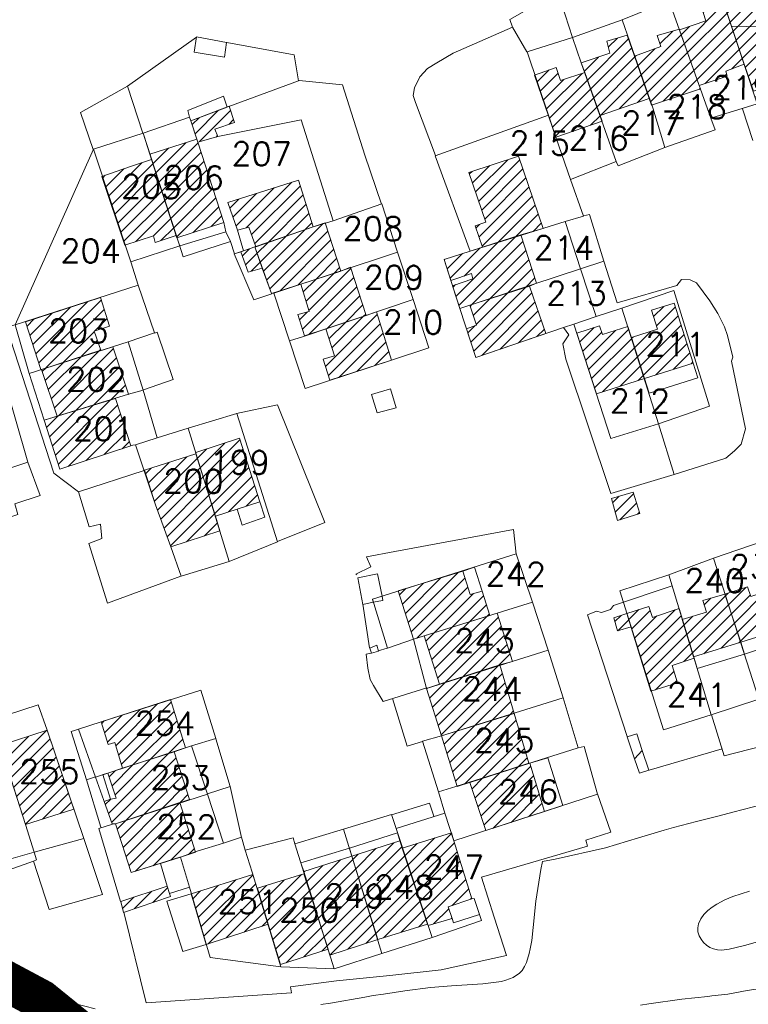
# Model space of a CAD drawing. Header units: metres. Extents: x 578835 to 593571, y 248557 to 255108.
# Tile 224 of 251: x 589960 to 590069, y 254524 to 254670. Entities that reach past the tile are written whole.
import ezdxf

# ---------------------------------------------------------------- set-up
doc = ezdxf.new("R2010")
doc.units = ezdxf.units.M
doc.linetypes.add('CACHEX2', pattern=[0.75, 0.5, -0.25])
doc.linetypes.add('SOLID_LINE', pattern=[0])
for name, color, linetype, lineweight in [('Cad-BATIMENT_BATI_LEGER13', 7, 'SOLID_LINE', 0), ('Cad-BATIMENT_BATI_PRIVE12', 7, 'SOLID_LINE', 0), ('Cad-BATIMENT_BATI_PRIVE12_HACH', 7, 'SOLID_LINE', 0), ('Cad-PARCELLAIRE_PARCELLE1', 250, 'SOLID_LINE', 0), ('Cad-PARCELLAIRE_PARCELLE1_', 250, 'SOLID_LINE', 0), ('Cad-RESEAU_ROUT_LIMITE_DE_VOIE_P23', 8, 'SOLID_LINE', 0), ('Cad-TOPONYMIE_NUMERO_DE_PARCELL182', 250, 'SOLID_LINE', 0), ('PLU', 7, 'CACHEX2', 5)]:
    doc.layers.add(name, color=color, linetype=linetype, lineweight=lineweight)
doc.styles.add('TEXTSTYLE_45_11', font='txt.shx', dxfattribs={"oblique": 50})

msp = doc.modelspace()

# ---------------------------------------------------------------- hatches: boundary and pattern name
at = {"layer": 'Cad-BATIMENT_BATI_PRIVE12_HACH', "ltscale": 0.4}
h = msp.add_hatch(dxfattribs=at)
h.set_pattern_fill('ANSI31', color=256, scale=0.4, style=0)
h.paths.add_polyline_path([(590067.89, 254663.17), (590064.25, 254674.12), (590061.12, 254673.07), (590062.24, 254669.61), (590058.31, 254668.27), (590061.24, 254660.04), (590065.41, 254661.39), (590065.17, 254662.15)])
h = msp.add_hatch(dxfattribs=at)
h.set_pattern_fill('ANSI31', color=256, scale=0.4, style=0)
h.paths.add_polyline_path([(590069.3, 254659.16), (590070.58, 254659.6), (590079.48, 254662.59), (590082.76, 254663.75), (590080.89, 254669.28), (590077.36, 254668.09), (590076.83, 254669.61), (590072.27, 254669.89), (590070.02, 254673.16), (590064.69, 254672.82), (590067.89, 254663.17)])
h = msp.add_hatch(dxfattribs=at)
h.set_pattern_fill('ANSI31', color=256, scale=0.4, style=0)
h.paths.add_polyline_path([(590061.44, 254659.5), (590061.24, 254660.04), (590058.31, 254668.27), (590058.3, 254668.38), (590055.01, 254667.43), (590055.55, 254665.8), (590051.64, 254664.36), (590053.82, 254658.08), (590054.14, 254657.11)])
h = msp.add_hatch(dxfattribs=at)
h.set_pattern_fill('ANSI31', color=256, scale=0.4, style=0)
h.paths.add_polyline_path([(590053.82, 254658.08), (590051.64, 254664.36), (590050.55, 254667.5), (590047.5, 254666.57), (590047.97, 254664.83), (590043.73, 254663.36), (590044.26, 254661.95), (590046.53, 254655.56)])
h = msp.add_hatch(dxfattribs=at)
h.set_pattern_fill('ANSI31', color=256, scale=0.4, style=0)
h.paths.add_polyline_path([(590039.97, 254652.34), (590046.85, 254654.7), (590046.53, 254655.56), (590044.26, 254661.95), (590040.65, 254660.75), (590039.99, 254662.7), (590036.8, 254661.54)])
h = msp.add_hatch(dxfattribs=at)
h.set_pattern_fill('ANSI31', color=256, scale=0.4, style=0)
h.paths.add_polyline_path([(589989.76, 254652.44), (589989.34, 254653.52), (589992.22, 254654.55), (589991.45, 254656.93), (589985.78, 254654.78), (589986.79, 254651.63)])
h = msp.add_hatch(dxfattribs=at)
h.set_pattern_fill('ANSI31', color=256, scale=0.4, style=0)
h.paths.add_polyline_path([(589990.68, 254639.7), (589986.79, 254651.63), (589986.67, 254652.06), (589979.69, 254649.81), (589979.92, 254649.04), (589983.7, 254637.43)])
h = msp.add_hatch(dxfattribs=at)
h.set_pattern_fill('ANSI31', color=256, scale=0.4, style=0)
h.paths.add_polyline_path([(590038.06, 254638.8), (590034.43, 254649.53), (590027.05, 254647.12), (590029.57, 254639.76), (590027.97, 254639.17), (590029.07, 254636.03), (590034.76, 254637.85)])
h = msp.add_hatch(dxfattribs=at)
h.set_pattern_fill('ANSI31', color=256, scale=0.4, style=0)
h.paths.add_polyline_path([(589983.59, 254637.76), (589979.92, 254649.04), (589976.8, 254648.01), (589972.55, 254646.53), (589975.96, 254636.34), (589980.21, 254637.7), (589980.47, 254636.72)])
h = msp.add_hatch(dxfattribs=at)
h.set_pattern_fill('ANSI31', color=256, scale=0.4, style=0)
h.paths.add_polyline_path([(590003.92, 254639.03), (590001.77, 254645.99), (589991.25, 254642.65), (589992.68, 254638.53), (589994.37, 254639), (589995.43, 254636.09)])
h = msp.add_hatch(dxfattribs=at)
h.set_pattern_fill('ANSI31', color=256, scale=0.4, style=0)
h.paths.add_polyline_path([(590008.02, 254632.47), (590005.68, 254639.63), (590003.92, 254639.03), (589995.43, 254636.09), (589995.27, 254636.07), (589996.36, 254632.93), (589997.75, 254629.15), (590002.09, 254630.52)])
h = msp.add_hatch(dxfattribs=at)
h.set_pattern_fill('ANSI31', color=256, scale=0.4, style=0)
h.paths.add_polyline_path([(590037.1, 254630.69), (590034.76, 254637.85), (590029.07, 254636.03), (590027.22, 254635.43), (590023.37, 254634.22), (590024.37, 254631.07), (590027.41, 254632.1), (590027.65, 254631.34), (590024.61, 254630.31), (590025.71, 254626.94), (590027.16, 254627.4), (590036.06, 254630.26)])
h = msp.add_hatch(dxfattribs=at)
h.set_pattern_fill('ANSI31', color=256, scale=0.4, style=0)
h.paths.add_polyline_path([(589996.36, 254632.93), (589995.27, 254636.07), (589993.19, 254635.34), (589994.27, 254632.31)])
h = msp.add_hatch(dxfattribs=at)
h.set_pattern_fill('ANSI31', color=256, scale=0.4, style=0)
h.paths.add_polyline_path([(590011.79, 254625.88), (590009.45, 254633.04), (590008.02, 254632.47), (590002.09, 254630.52), (590003.33, 254626.5), (590001.64, 254626.02), (590002.65, 254622.87), (590005.78, 254623.92)])
h = msp.add_hatch(dxfattribs=at)
h.set_pattern_fill('ANSI31', color=256, scale=0.4, style=0)
h.paths.add_polyline_path([(590038.47, 254623.23), (590036.06, 254630.26), (590027.16, 254627.4), (590028.15, 254624.47), (590026.7, 254623.91), (590028.05, 254619.67)])
h = msp.add_hatch(dxfattribs=at)
h.set_pattern_fill('ANSI31', color=256, scale=0.4, style=0)
h.paths.add_polyline_path([(589972.42, 254620.77), (589971.43, 254623.58), (589973.68, 254624.33), (589972.34, 254628.56), (589961.19, 254624.95), (589963.51, 254617.9), (589963.59, 254617.9)])
h = msp.add_hatch(dxfattribs=at)
h.set_pattern_fill('ANSI31', color=256, scale=0.4, style=0)
h.paths.add_polyline_path([(590060.35, 254618.83), (590057.53, 254627.74), (590054.16, 254626.67), (590055.06, 254623.84), (590051.21, 254622.63), (590053.12, 254616.55)])
h = msp.add_hatch(dxfattribs=at)
h.set_pattern_fill('ANSI31', color=256, scale=0.4, style=0)
h.paths.add_polyline_path([(590006.42, 254616.28), (590015.56, 254619.28), (590013.31, 254626.45), (590011.79, 254625.88), (590005.78, 254623.92), (590007.11, 254619.91), (590005.42, 254619.43)])
h = msp.add_hatch(dxfattribs=at)
h.set_pattern_fill('ANSI31', color=256, scale=0.4, style=0)
h.paths.add_polyline_path([(590053.12, 254616.55), (590050.66, 254624.26), (590046.89, 254623.05), (590046.45, 254624.35), (590043.08, 254623.28), (590045.99, 254614.27)])
h = msp.add_hatch(dxfattribs=at)
h.set_pattern_fill('ANSI31', color=256, scale=0.4, style=0)
h.paths.add_polyline_path([(589976.51, 254614.2), (589974.19, 254621.25), (589963.59, 254617.9), (589965.91, 254610.96)])
h = msp.add_hatch(dxfattribs=at)
h.set_pattern_fill('ANSI31', color=256, scale=0.4, style=0)
h.paths.add_polyline_path([(589976.84, 254606.53), (589974.59, 254613.59), (589963.99, 254610.35), (589966.33, 254603.09)])
h = msp.add_hatch(dxfattribs=at)
h.set_pattern_fill('ANSI31', color=256, scale=0.4, style=0)
h.paths.add_polyline_path([(589996, 254598.24), (589992.97, 254607.67), (589986.48, 254605.56), (589986.49, 254605.35), (589989.42, 254596.12)])
h = msp.add_hatch(dxfattribs=at)
h.set_pattern_fill('ANSI31', color=256, scale=0.4, style=0)
h.paths.add_polyline_path([(589990.09, 254593.95), (589989.42, 254596.12), (589986.49, 254605.35), (589978.87, 254602.92), (589980.53, 254597.82), (589982.79, 254591.55)])
h = msp.add_hatch(dxfattribs=at)
h.set_pattern_fill('ANSI31', color=256, scale=0.4, style=0)
h.paths.add_polyline_path([(590049.13, 254595.48), (590052.42, 254596.53), (590051.42, 254599.68), (590048.2, 254598.75)])
h = msp.add_hatch(dxfattribs=at)
h.set_pattern_fill('ANSI31', color=256, scale=0.4, style=0)
h.paths.add_polyline_path([(590030.14, 254581.38), (590029.01, 254584.97), (590027.24, 254584.49), (590026.12, 254587.95), (590016.56, 254585.03), (590018.81, 254577.86), (590020.42, 254578.34)])
h = msp.add_hatch(dxfattribs=at)
h.set_pattern_fill('ANSI31', color=256, scale=0.4, style=0)
h.paths.add_polyline_path([(590074.7, 254579.69), (590072.88, 254585.55), (590068.88, 254584.22), (590068.43, 254585.63), (590065.05, 254584.56), (590067.4, 254577.4)])
h = msp.add_hatch(dxfattribs=at)
h.set_pattern_fill('ANSI31', color=256, scale=0.4, style=0)
h.paths.add_polyline_path([(590067.4, 254577.4), (590065.05, 254584.56), (590061.76, 254583.61), (590062.32, 254581.88), (590058.7, 254580.79), (590060.41, 254575.25)])
h = msp.add_hatch(dxfattribs=at)
h.set_pattern_fill('ANSI31', color=256, scale=0.4, style=0)
h.paths.add_polyline_path([(590060.51, 254575.03), (590058.24, 254582.43), (590054.31, 254581.09), (590053.76, 254582.72), (590050.47, 254581.66), (590054.08, 254570.15), (590058.02, 254571.37), (590057.22, 254573.98)])
h = msp.add_hatch(dxfattribs=at)
h.set_pattern_fill('ANSI31', color=256, scale=0.4, style=0)
h.paths.add_polyline_path([(590033.51, 254574.54), (590031.26, 254581.7), (590020.42, 254578.34), (590022.68, 254571.17), (590031.66, 254574.05)])
h = msp.add_hatch(dxfattribs=at)
h.set_pattern_fill('ANSI31', color=256, scale=0.4, style=0)
h.paths.add_polyline_path([(590051.12, 254579.71), (590050.47, 254581.66), (590048.54, 254581.05), (590049.12, 254579.09)])
h = msp.add_hatch(dxfattribs=at)
h.set_pattern_fill('ANSI31', color=256, scale=0.4, style=0)
h.paths.add_polyline_path([(590022.99, 254563.5), (590033.76, 254566.86), (590031.66, 254574.05), (590022.68, 254571.17), (590020.75, 254570.56)])
h = msp.add_hatch(dxfattribs=at)
h.set_pattern_fill('ANSI31', color=256, scale=0.4, style=0)
h.paths.add_polyline_path([(589972.46, 254565.59), (589973.49, 254562.22), (589974.46, 254562.52), (589975.6, 254558.72), (589983.3, 254561.15), (589984.98, 254561.74), (589982.73, 254568.91)])
h = msp.add_hatch(dxfattribs=at)
h.set_pattern_fill('ANSI31', color=256, scale=0.4, style=0)
h.paths.add_polyline_path([(590035.95, 254559.47), (590033.76, 254566.86), (590022.99, 254563.5), (590025.28, 254556)])
h = msp.add_hatch(dxfattribs=at)
h.set_pattern_fill('ANSI31', color=256, scale=0.4, style=0)
h.paths.add_polyline_path([(589968.37, 254552.65), (589964.42, 254564.35), (589957.44, 254562.08), (589961.22, 254550.37)])
h = msp.add_hatch(dxfattribs=at)
h.set_pattern_fill('ANSI31', color=256, scale=0.4, style=0)
h.paths.add_polyline_path([(589985.55, 254554.09), (589983.3, 254561.15), (589975.6, 254558.72), (589973.44, 254557.98), (589974.66, 254554.29), (589973.85, 254554.12), (589972.89, 254553.8), (589974.07, 254550.45), (589974.56, 254550.49)])
h = msp.add_hatch(dxfattribs=at)
h.set_pattern_fill('ANSI31', color=256, scale=0.4, style=0)
h.paths.add_polyline_path([(590038.28, 254552.31), (590036.11, 254559.49), (590027.2, 254556.62), (590029.54, 254549.46)])
h = msp.add_hatch(dxfattribs=at)
h.set_pattern_fill('ANSI31', color=256, scale=0.4, style=0)
h.paths.add_polyline_path([(589986.46, 254546.26), (589984.11, 254553.64), (589974.56, 254550.49), (589976.91, 254543.22), (589984.13, 254545.51), (589984.22, 254545.51)])
h = msp.add_hatch(dxfattribs=at)
h.set_pattern_fill('ANSI31', color=256, scale=0.4, style=0)
h.paths.add_polyline_path([(590027.5, 254539.36), (590024.8, 254547.94), (590024.45, 254549.14), (590017.15, 254546.84), (590020.9, 254535.57), (590021, 254535.36), (590024.54, 254536.44), (590023.98, 254538.17)])
h = msp.add_hatch(dxfattribs=at)
h.set_pattern_fill('ANSI31', color=256, scale=0.4, style=0)
h.paths.add_polyline_path([(590020.9, 254535.57), (590016.81, 254547.93), (590009.67, 254545.66), (590013.52, 254533.28)])
h = msp.add_hatch(dxfattribs=at)
h.set_pattern_fill('ANSI31', color=256, scale=0.4, style=0)
h.paths.add_polyline_path([(590013.52, 254533.28), (590009.67, 254545.66), (590002.53, 254543.38), (590006.38, 254531)])
h = msp.add_hatch(dxfattribs=at)
h.set_pattern_fill('ANSI31', color=256, scale=0.4, style=0)
h.paths.add_polyline_path([(589985.83, 254540.08), (589988.03, 254532.57), (589997.25, 254535.58), (589994.98, 254542.96)])
h = msp.add_hatch(dxfattribs=at)
h.set_pattern_fill('ANSI31', color=256, scale=0.4, style=0)
h.paths.add_polyline_path([(590006.13, 254531.87), (590002.55, 254543.05), (589995.65, 254540.9), (589997.25, 254535.58), (589999.08, 254529.6)])
h = msp.add_hatch(dxfattribs=at)
h.set_pattern_fill('ANSI31', color=256, scale=0.4, style=0)
h.paths.add_polyline_path([(589975.76, 254537.33), (589982.73, 254539.7), (589982.6, 254540.14), (589982.27, 254541.22), (589975.37, 254538.96)])

# ---------------------------------------------------------------- linework, layer by layer
at = {"layer": 'Cad-BATIMENT_BATI_LEGER13'}
for points in [[(589990.75, 254664.23), (589991.06, 254666.38), (589986.62, 254667.23), (589986.23, 254664.96), (589990.75, 254664.23), (589990.75, 254664.23)], [(589990.75, 254664.23), (589991.06, 254666.38), (589986.62, 254667.23), (589986.23, 254664.96), (589990.75, 254664.23), (589990.75, 254664.23)], [(589991.13, 254656.79), (589990.59, 254658.42), (589985.32, 254656.3), (589985.57, 254655.32), (589985.78, 254654.78), (589991.13, 254656.79), (589991.13, 254656.79)], [(589991.13, 254656.79), (589990.59, 254658.42), (589985.32, 254656.3), (589985.57, 254655.32), (589985.78, 254654.78), (589991.13, 254656.79), (589991.13, 254656.79)], [(589986.67, 254652.06), (589985.78, 254654.78), (589985.57, 254655.32), (589978.68, 254652.95), (589979.69, 254649.81), (589986.67, 254652.06), (589986.67, 254652.06)], [(589986.67, 254652.06), (589985.78, 254654.78), (589985.57, 254655.32), (589978.68, 254652.95), (589979.69, 254649.81), (589986.67, 254652.06), (589986.67, 254652.06)], [(589995.43, 254636.09), (589994.37, 254639), (589992.68, 254638.53), (589993.59, 254635.49), (589995.27, 254636.07), (589995.43, 254636.09), (589995.43, 254636.09)], [(589995.43, 254636.09), (589994.37, 254639), (589992.68, 254638.53), (589993.59, 254635.49), (589995.27, 254636.07), (589995.43, 254636.09), (589995.43, 254636.09)], [(590053.81, 254614.38), (590061.02, 254616.66), (590060.35, 254618.83), (590053.12, 254616.55), (590053.81, 254614.38), (590053.81, 254614.38)], [(590053.81, 254614.38), (590061.02, 254616.66), (590060.35, 254618.83), (590053.12, 254616.55), (590053.81, 254614.38), (590053.81, 254614.38)], [(589996.76, 254595.96), (589996, 254598.24), (589992.63, 254597.17), (589993.4, 254594.78), (589996.76, 254595.96), (589996.76, 254595.96)], [(589996.76, 254595.96), (589996, 254598.24), (589992.63, 254597.17), (589993.4, 254594.78), (589996.76, 254595.96), (589996.76, 254595.96)], [(590029.01, 254584.97), (590027.89, 254588.55), (590026.12, 254587.95), (590027.24, 254584.49), (590029.01, 254584.97), (590029.01, 254584.97)], [(590029.01, 254584.97), (590027.89, 254588.55), (590026.12, 254587.95), (590027.24, 254584.49), (590029.01, 254584.97), (590029.01, 254584.97)], [(590014.15, 254584.27), (590013.47, 254587.56), (590010.54, 254586.98), (590011.29, 254583.02), (590012.83, 254583.38), (590012.71, 254583.81), (590014.15, 254584.27), (590014.15, 254584.27)], [(590014.15, 254584.27), (590013.47, 254587.56), (590010.54, 254586.98), (590011.29, 254583.02), (590012.83, 254583.38), (590012.71, 254583.81), (590014.15, 254584.27), (590014.15, 254584.27)], [(590014.29, 254583.61), (590014.15, 254584.27), (590012.71, 254583.81), (590012.83, 254583.38), (590014.29, 254583.61), (590014.29, 254583.61)], [(590014.29, 254583.61), (590014.15, 254584.27), (590012.71, 254583.81), (590012.83, 254583.38), (590014.29, 254583.61), (590014.29, 254583.61)], [(590075.25, 254578.07), (590074.7, 254579.69), (590067.4, 254577.4), (590067.95, 254575.66), (590075.25, 254578.07), (590075.25, 254578.07)], [(590075.25, 254578.07), (590074.7, 254579.69), (590067.4, 254577.4), (590067.95, 254575.66), (590075.25, 254578.07), (590075.25, 254578.07)], [(590013.37, 254576.96), (590012.33, 254576.54), (590012.56, 254575.77), (590013.6, 254576.08), (590013.37, 254576.96), (590013.37, 254576.96)], [(590013.37, 254576.96), (590012.33, 254576.54), (590012.56, 254575.77), (590013.6, 254576.08), (590013.37, 254576.96), (590013.37, 254576.96)], [(590060.96, 254573.51), (590067.95, 254575.66), (590067.4, 254577.4), (590060.41, 254575.25), (590060.51, 254575.03), (590060.96, 254573.51), (590060.96, 254573.51)], [(590060.96, 254573.51), (590067.95, 254575.66), (590067.4, 254577.4), (590060.41, 254575.25), (590060.51, 254575.03), (590060.96, 254573.51), (590060.96, 254573.51)], [(590052.76, 254561.34), (590051.98, 254563.84), (590050.53, 254563.38), (590051.63, 254560.13), (590052.76, 254561.34), (590052.76, 254561.34)], [(590052.76, 254561.34), (590051.98, 254563.84), (590050.53, 254563.38), (590051.63, 254560.13), (590052.76, 254561.34), (590052.76, 254561.34)], [(590041.01, 254553.21), (590038.77, 254560.26), (590036.11, 254559.49), (590038.28, 254552.31), (590041.01, 254553.21), (590041.01, 254553.21)], [(590041.01, 254553.21), (590038.77, 254560.26), (590036.11, 254559.49), (590038.28, 254552.31), (590041.01, 254553.21), (590041.01, 254553.21)], [(590053.75, 254558.41), (590052.76, 254561.34), (590051.63, 254560.13), (590052.38, 254557.96), (590053.75, 254558.41), (590053.75, 254558.41)], [(590053.75, 254558.41), (590052.76, 254561.34), (590051.63, 254560.13), (590052.38, 254557.96), (590053.75, 254558.41), (590053.75, 254558.41)], [(589974.66, 254554.29), (589973.44, 254557.98), (589972.71, 254557.81), (589973.85, 254554.12), (589974.66, 254554.29), (589974.66, 254554.29)], [(589974.66, 254554.29), (589973.44, 254557.98), (589972.71, 254557.81), (589973.85, 254554.12), (589974.66, 254554.29), (589974.66, 254554.29)], [(590009.67, 254545.66), (590016.81, 254547.93), (590016.46, 254549.13), (590009.32, 254546.85), (590009.67, 254545.66), (590009.67, 254545.66)], [(590009.67, 254545.66), (590016.81, 254547.93), (590016.46, 254549.13), (590009.32, 254546.85), (590009.67, 254545.66), (590009.67, 254545.66)], [(589985.58, 254541.06), (589984.22, 254545.51), (589981.24, 254544.59), (589982.27, 254541.22), (589982.6, 254540.14), (589985.58, 254541.06), (589985.58, 254541.06)], [(589985.58, 254541.06), (589984.22, 254545.51), (589981.24, 254544.59), (589982.27, 254541.22), (589982.6, 254540.14), (589985.58, 254541.06), (589985.58, 254541.06)], [(590002.53, 254543.38), (590009.67, 254545.66), (590009.32, 254546.85), (590002.09, 254544.68), (590002.53, 254543.38), (590002.53, 254543.38)], [(590002.53, 254543.38), (590009.67, 254545.66), (590009.32, 254546.85), (590002.09, 254544.68), (590002.53, 254543.38), (590002.53, 254543.38)], [(589988.03, 254532.57), (589985.83, 254540.08), (589982.21, 254538.99), (589984.58, 254531.5), (589988.03, 254532.57), (589988.03, 254532.57)], [(589988.03, 254532.57), (589985.83, 254540.08), (589982.21, 254538.99), (589984.58, 254531.5), (589988.03, 254532.57), (589988.03, 254532.57)], [(590028.61, 254537.01), (590027.83, 254539.39), (590027.5, 254539.36), (590023.98, 254538.17), (590024.54, 254536.44), (590024.76, 254535.79), (590028.61, 254537.01), (590028.61, 254537.01)], [(590028.61, 254537.01), (590027.83, 254539.39), (590027.5, 254539.36), (590023.98, 254538.17), (590024.54, 254536.44), (590024.76, 254535.79), (590028.61, 254537.01), (590028.61, 254537.01)]]:
    msp.add_lwpolyline(points, close=True, dxfattribs=at)
at = {"layer": 'Cad-BATIMENT_BATI_PRIVE12'}
for points in [[(590067.89, 254663.17), (590064.25, 254674.12), (590061.12, 254673.07), (590062.24, 254669.61), (590058.31, 254668.27), (590061.24, 254660.04), (590065.41, 254661.39), (590065.17, 254662.15), (590067.89, 254663.17), (590067.89, 254663.17)], [(590069.3, 254659.16), (590070.58, 254659.6), (590079.48, 254662.59), (590082.76, 254663.75), (590080.89, 254669.28), (590077.36, 254668.09), (590076.83, 254669.61), (590072.27, 254669.89), (590070.02, 254673.16), (590064.69, 254672.82), (590067.89, 254663.17), (590069.3, 254659.16), (590069.3, 254659.16)], [(590061.44, 254659.5), (590061.24, 254660.04), (590058.31, 254668.27), (590058.3, 254668.38), (590055.01, 254667.43), (590055.55, 254665.8), (590051.64, 254664.36), (590053.82, 254658.08), (590054.14, 254657.11), (590061.44, 254659.5), (590061.44, 254659.5)], [(590053.82, 254658.08), (590051.64, 254664.36), (590050.55, 254667.5), (590047.5, 254666.57), (590047.97, 254664.83), (590043.73, 254663.36), (590044.26, 254661.95), (590046.53, 254655.56), (590053.82, 254658.08), (590053.82, 254658.08)], [(590039.97, 254652.34), (590046.85, 254654.7), (590046.53, 254655.56), (590044.26, 254661.95), (590040.65, 254660.75), (590039.99, 254662.7), (590036.8, 254661.54), (590039.97, 254652.34), (590039.97, 254652.34)], [(589989.76, 254652.44), (589989.76, 254652.44), (589989.34, 254653.52), (589992.22, 254654.55), (589991.45, 254656.93), (589985.78, 254654.78), (589986.79, 254651.63), (589989.76, 254652.44), (589989.76, 254652.44)], [(589990.68, 254639.7), (589986.79, 254651.63), (589986.67, 254652.06), (589979.69, 254649.81), (589979.92, 254649.04), (589983.7, 254637.43), (589990.68, 254639.7), (589990.68, 254639.7)], [(590038.06, 254638.8), (590034.43, 254649.53), (590027.05, 254647.12), (590029.57, 254639.76), (590027.97, 254639.17), (590029.07, 254636.03), (590034.76, 254637.85), (590038.06, 254638.8), (590038.06, 254638.8)], [(589983.59, 254637.76), (589979.92, 254649.04), (589976.8, 254648.01), (589972.55, 254646.53), (589975.96, 254636.34), (589980.21, 254637.7), (589980.47, 254636.72), (589983.59, 254637.76), (589983.59, 254637.76)], [(590003.92, 254639.03), (590001.77, 254645.99), (589991.25, 254642.65), (589992.68, 254638.53), (589994.37, 254639), (589995.43, 254636.09), (590003.92, 254639.03), (590003.92, 254639.03)], [(590008.02, 254632.47), (590005.68, 254639.63), (590003.92, 254639.03), (589995.43, 254636.09), (589995.27, 254636.07), (589996.36, 254632.93), (589996.36, 254632.93), (589997.75, 254629.15), (590002.09, 254630.52), (590008.02, 254632.47), (590008.02, 254632.47)], [(590037.1, 254630.69), (590034.76, 254637.85), (590029.07, 254636.03), (590027.22, 254635.43), (590023.37, 254634.22), (590024.37, 254631.07), (590027.41, 254632.1), (590027.65, 254631.34), (590024.61, 254630.31), (590025.71, 254626.94), (590027.16, 254627.4), (590036.06, 254630.26), (590037.1, 254630.69), (590037.1, 254630.69)], [(589996.36, 254632.93), (589996.36, 254632.93), (589996.36, 254632.93), (589995.27, 254636.07), (589993.19, 254635.34), (589994.27, 254632.31), (589994.27, 254632.31), (589994.27, 254632.31), (589994.27, 254632.31), (589996.36, 254632.93), (589996.36, 254632.93)], [(590011.79, 254625.88), (590009.45, 254633.04), (590008.02, 254632.47), (590002.09, 254630.52), (590003.33, 254626.5), (590001.64, 254626.02), (590002.65, 254622.87), (590005.78, 254623.92), (590011.79, 254625.88), (590011.79, 254625.88)], [(590038.47, 254623.23), (590036.06, 254630.26), (590027.16, 254627.4), (590028.15, 254624.47), (590026.7, 254623.91), (590028.05, 254619.67), (590038.47, 254623.23), (590038.47, 254623.23)], [(589972.42, 254620.77), (589971.43, 254623.58), (589973.68, 254624.33), (589972.34, 254628.56), (589961.19, 254624.95), (589963.51, 254617.9), (589963.59, 254617.9), (589963.59, 254617.9), (589972.42, 254620.77), (589972.42, 254620.77)], [(590060.35, 254618.83), (590057.53, 254627.74), (590054.16, 254626.67), (590055.06, 254623.84), (590051.21, 254622.63), (590053.12, 254616.55), (590060.35, 254618.83), (590060.35, 254618.83)], [(590006.42, 254616.28), (590015.56, 254619.28), (590013.31, 254626.45), (590011.79, 254625.88), (590005.78, 254623.92), (590007.11, 254619.91), (590005.42, 254619.43), (590006.42, 254616.28), (590006.42, 254616.28)], [(590053.12, 254616.55), (590050.66, 254624.26), (590046.89, 254623.05), (590046.45, 254624.35), (590043.08, 254623.28), (590045.99, 254614.27), (590053.12, 254616.55), (590053.12, 254616.55)], [(589976.51, 254614.2), (589974.19, 254621.25), (589963.59, 254617.9), (589965.91, 254610.96), (589976.51, 254614.2), (589976.51, 254614.2)], [(589976.84, 254606.53), (589974.59, 254613.59), (589963.99, 254610.35), (589966.33, 254603.09), (589976.84, 254606.53), (589976.84, 254606.53)], [(589996, 254598.24), (589992.97, 254607.67), (589986.48, 254605.56), (589986.49, 254605.35), (589989.42, 254596.12), (589996, 254598.24), (589996, 254598.24)], [(589990.09, 254593.95), (589989.42, 254596.12), (589986.49, 254605.35), (589978.87, 254602.92), (589980.53, 254597.82), (589982.79, 254591.55), (589990.09, 254593.95), (589990.09, 254593.95)], [(590049.13, 254595.48), (590052.42, 254596.53), (590051.42, 254599.68), (590048.2, 254598.75), (590049.13, 254595.48), (590049.13, 254595.48)], [(590030.14, 254581.38), (590029.01, 254584.97), (590027.24, 254584.49), (590026.12, 254587.95), (590016.56, 254585.03), (590018.81, 254577.86), (590020.42, 254578.34), (590020.42, 254578.34), (590030.14, 254581.38), (590030.14, 254581.38)], [(590074.7, 254579.69), (590072.88, 254585.55), (590068.88, 254584.22), (590068.43, 254585.63), (590065.05, 254584.56), (590067.4, 254577.4), (590074.7, 254579.69), (590074.7, 254579.69)], [(590067.4, 254577.4), (590065.05, 254584.56), (590061.76, 254583.61), (590062.32, 254581.88), (590058.7, 254580.79), (590060.41, 254575.25), (590067.4, 254577.4), (590067.4, 254577.4)], [(590060.51, 254575.03), (590058.24, 254582.43), (590054.31, 254581.09), (590053.76, 254582.72), (590050.47, 254581.66), (590054.08, 254570.15), (590058.02, 254571.37), (590057.22, 254573.98), (590060.51, 254575.03), (590060.51, 254575.03)], [(590033.51, 254574.54), (590031.26, 254581.7), (590020.42, 254578.34), (590022.68, 254571.17), (590031.66, 254574.05), (590031.66, 254574.05), (590033.51, 254574.54), (590033.51, 254574.54)], [(590051.12, 254579.71), (590050.47, 254581.66), (590048.54, 254581.05), (590049.12, 254579.09), (590051.12, 254579.71), (590051.12, 254579.71)], [(590022.99, 254563.5), (590033.76, 254566.86), (590031.66, 254574.05), (590022.68, 254571.17), (590022.68, 254571.17), (590020.75, 254570.56), (590022.99, 254563.5), (590022.99, 254563.5)], [(589972.46, 254565.59), (589972.46, 254565.59), (589973.49, 254562.22), (589974.46, 254562.52), (589975.6, 254558.72), (589983.3, 254561.15), (589984.98, 254561.74), (589982.73, 254568.91), (589972.46, 254565.59), (589972.46, 254565.59)], [(590035.95, 254559.47), (590033.76, 254566.86), (590022.99, 254563.5), (590025.28, 254556), (590035.95, 254559.47), (590035.95, 254559.47)], [(589968.37, 254552.65), (589964.42, 254564.35), (589957.44, 254562.08), (589961.22, 254550.37), (589968.37, 254552.65), (589968.37, 254552.65)], [(589985.55, 254554.09), (589983.3, 254561.15), (589975.6, 254558.72), (589973.44, 254557.98), (589974.66, 254554.29), (589973.85, 254554.12), (589973.85, 254554.12), (589973.85, 254554.12), (589972.89, 254553.8), (589974.07, 254550.45), (589974.56, 254550.49), (589985.55, 254554.09), (589985.55, 254554.09)], [(590038.28, 254552.31), (590036.11, 254559.49), (590027.2, 254556.62), (590029.54, 254549.46), (590038.28, 254552.31), (590038.28, 254552.31)], [(589986.46, 254546.26), (589984.11, 254553.64), (589974.56, 254550.49), (589976.91, 254543.22), (589984.13, 254545.51), (589984.22, 254545.51), (589984.22, 254545.51), (589986.46, 254546.26), (589986.46, 254546.26)], [(590027.5, 254539.36), (590024.8, 254547.94), (590024.45, 254549.14), (590017.15, 254546.84), (590020.9, 254535.57), (590020.9, 254535.57), (590021, 254535.36), (590024.54, 254536.44), (590023.98, 254538.17), (590027.5, 254539.36), (590027.5, 254539.36)], [(590020.9, 254535.57), (590016.81, 254547.93), (590009.67, 254545.66), (590013.52, 254533.28), (590020.9, 254535.57), (590020.9, 254535.57)], [(590013.52, 254533.28), (590009.67, 254545.66), (590009.67, 254545.66), (590002.53, 254543.38), (590006.38, 254531), (590013.52, 254533.28), (590013.52, 254533.28)], [(589985.83, 254540.08), (589985.83, 254540.08), (589988.03, 254532.57), (589997.25, 254535.58), (589994.98, 254542.96), (589985.83, 254540.08), (589985.83, 254540.08)], [(590006.13, 254531.87), (590002.55, 254543.05), (589995.65, 254540.9), (589997.25, 254535.58), (589999.08, 254529.6), (590006.13, 254531.87), (590006.13, 254531.87)], [(589975.76, 254537.33), (589982.73, 254539.7), (589982.6, 254540.14), (589982.27, 254541.22), (589975.37, 254538.96), (589975.76, 254537.33), (589975.76, 254537.33)]]:
    msp.add_lwpolyline(points, close=True, dxfattribs=at)
at = {"layer": 'Cad-PARCELLAIRE_PARCELLE1'}
for points in [[(590062.97, 254655.17), (590057.02, 254671.84), (590056.8, 254672.6), (590063.9, 254675.32), (590066.02, 254668.81), (590069.86, 254657.31), (590062.97, 254655.17), (590062.97, 254655.17)], [(590056.16, 254650.81), (590063.6, 254653.44), (590062.97, 254655.17), (590057.02, 254671.84), (590056.8, 254672.6), (590049.78, 254669.78), (590054.35, 254656.68), (590056.16, 254650.81), (590056.16, 254650.81)], [(590042.42, 254667.14), (590043.73, 254663.36), (590048.92, 254648.75), (590049.22, 254648.1), (590056.16, 254650.81), (590054.35, 254656.68), (590049.78, 254669.78), (590042.42, 254667.14), (590042.42, 254667.14)], [(590069.86, 254657.31), (590071.53, 254652.21), (590086.13, 254657.02), (590082.02, 254668.49), (590066.02, 254668.81), (590069.86, 254657.31), (590069.86, 254657.31)], [(590042.14, 254646.05), (590039.97, 254652.34), (590038.86, 254655.59), (590035.68, 254665.02), (590042.42, 254667.14), (590043.73, 254663.36), (590048.92, 254648.75), (590042.14, 254646.05), (590042.14, 254646.05)], [(589984.13, 254636.24), (589984.03, 254636.46), (589978.68, 254652.95), (589985.57, 254655.32), (589985.78, 254654.78), (589986.67, 254652.06), (589986.79, 254651.63), (589990.68, 254639.7), (589990.96, 254638.28), (589984.13, 254636.24), (589984.13, 254636.24)], [(590041.35, 254639.85), (590044.08, 254640.64), (590042.14, 254646.05), (590039.97, 254652.34), (590038.86, 254655.59), (590022.06, 254649.6), (590027.22, 254635.43), (590041.35, 254639.85), (590041.35, 254639.85)], [(589990.96, 254638.28), (589991.66, 254636.89), (589992.22, 254635.04), (589993.19, 254635.34), (589993.59, 254635.49), (589995.27, 254636.07), (590003.92, 254639.03), (590006.89, 254639.95), (590002.16, 254654.94), (589989.76, 254652.44), (589986.79, 254651.63), (589990.68, 254639.7), (589990.96, 254638.28), (589990.96, 254638.28)], [(589976.83, 254633.85), (589984.13, 254636.24), (589984.03, 254636.46), (589978.68, 254652.95), (589971.3, 254650.55), (589976.83, 254633.85), (589976.83, 254633.85)], [(589977.96, 254630.37), (589976.83, 254633.85), (589971.3, 254650.55), (589959.66, 254624.48), (589977.96, 254630.37), (589977.96, 254630.37)], [(589995.27, 254636.07), (589997.75, 254629.15), (589998.08, 254629.18), (590016.43, 254635.3), (590014.1, 254642.46), (590006.89, 254639.95), (590003.92, 254639.03), (589995.27, 254636.07), (589995.27, 254636.07)], [(590043.6, 254632.8), (590041.35, 254639.85), (590027.22, 254635.43), (590023.37, 254634.22), (590025.71, 254626.94), (590043.6, 254632.8), (590043.6, 254632.8)], [(589998.08, 254629.18), (590000.41, 254622.13), (590002.5, 254622.75), (590018.76, 254628.24), (590016.43, 254635.3), (589998.08, 254629.18), (589998.08, 254629.18)], [(590043.6, 254632.8), (590025.71, 254626.94), (590028.05, 254619.67), (590041.11, 254624.11), (590042.64, 254624.58), (590045.92, 254625.76), (590043.6, 254632.8), (590043.6, 254632.8)], [(589976.44, 254622), (589980.36, 254623.33), (589977.96, 254630.37), (589959.66, 254624.48), (589961.75, 254617.3), (589976.44, 254622), (589976.44, 254622)], [(590049.77, 254626.96), (590055.18, 254609.81), (590062.78, 254612.46), (590057.46, 254629.62), (590049.77, 254626.96), (590049.77, 254626.96)], [(590000.41, 254622.13), (590002.73, 254615.07), (590015.56, 254619.28), (590021.1, 254621.09), (590018.76, 254628.24), (590002.5, 254622.75), (590000.41, 254622.13), (590000.41, 254622.13)], [(590045.92, 254625.76), (590042.64, 254624.58), (590048.1, 254607.66), (590055.18, 254609.81), (590049.77, 254626.96), (590045.92, 254625.76), (590045.92, 254625.76)], [(589954.65, 254601.87), (589952.95, 254607.3), (589950.48, 254615.12), (589948.56, 254621.32), (589955.94, 254623.61), (589961.55, 254604.13), (589954.65, 254601.87), (589954.65, 254601.87)], [(589978.69, 254614.83), (589976.51, 254614.2), (589963.99, 254610.35), (589961.75, 254617.3), (589976.44, 254622), (589978.69, 254614.83), (589978.69, 254614.83)], [(589980.77, 254607.76), (589978.69, 254614.83), (589976.51, 254614.2), (589963.99, 254610.35), (589966.33, 254603.09), (589977.16, 254606.67), (589977.56, 254606.71), (589980.77, 254607.76), (589980.77, 254607.76)], [(589991.47, 254589.38), (589998.64, 254592.32), (589992.58, 254611.33), (589985.34, 254609.15), (589991.47, 254589.38), (589991.47, 254589.38)], [(589985.34, 254609.15), (589980.77, 254607.76), (589977.56, 254606.71), (589980.53, 254597.82), (589982.79, 254591.55), (589984.32, 254587.22), (589991.47, 254589.38), (589985.34, 254609.15), (589985.34, 254609.15)], [(590070.09, 254568.94), (590077.47, 254571.34), (590075.8, 254576.44), (590070.58, 254592.38), (590063.38, 254589.88), (590070.09, 254568.94), (590070.09, 254568.94)], [(590036.48, 254583.37), (590034.07, 254590.52), (590012.71, 254583.81), (590014.97, 254576.53), (590018.81, 254577.86), (590036.48, 254583.37), (590036.48, 254583.37)], [(590063.03, 254566.66), (590070.09, 254568.94), (590063.38, 254589.88), (590056.74, 254587.43), (590063.03, 254566.66), (590063.03, 254566.66)], [(590056.74, 254587.43), (590049.45, 254585.02), (590055.96, 254564.4), (590063.03, 254566.66), (590056.74, 254587.43), (590056.74, 254587.43)], [(590018.81, 254577.86), (590020.75, 254570.56), (590038.81, 254576.21), (590036.48, 254583.37), (590018.81, 254577.86), (590018.81, 254577.86)], [(590020.75, 254570.56), (590038.81, 254576.21), (590041.06, 254569.16), (590022.99, 254563.5), (590020.75, 254570.56), (590020.75, 254570.56)], [(589985.86, 254562.04), (589971.6, 254557.38), (589969.09, 254564.52), (589972.46, 254565.59), (589987.23, 254570.29), (589989.48, 254563.12), (589985.86, 254562.04), (589985.86, 254562.04)], [(590022.99, 254563.5), (590020.18, 254562.71), (590022.54, 254555.21), (590025.11, 254555.99), (590043.25, 254561.76), (590041.06, 254569.16), (590022.99, 254563.5), (590022.99, 254563.5)], [(589956.21, 254565.88), (589961.22, 254550.37), (589962.48, 254546.24), (589969.89, 254548.31), (589964.42, 254564.35), (589963.11, 254568.14), (589956.21, 254565.88), (589956.21, 254565.88)], [(589954.69, 254545.81), (589955.15, 254544.18), (589962.48, 254546.24), (589961.22, 254550.37), (589956.21, 254565.88), (589949.7, 254563.89), (589954.69, 254545.81), (589954.69, 254545.81)], [(589988.21, 254554.88), (589985.86, 254562.04), (589971.6, 254557.38), (589974.07, 254550.45), (589974.56, 254550.49), (589988.21, 254554.88), (589988.21, 254554.88)], [(590022.54, 254555.21), (590023.47, 254552.07), (590024.8, 254547.94), (590046.14, 254554.87), (590044.14, 254561.95), (590043.25, 254561.76), (590025.11, 254555.99), (590022.54, 254555.21), (590022.54, 254555.21)], [(589990.63, 254547.61), (589988.21, 254554.88), (589974.56, 254550.49), (589976.91, 254543.22), (589984.22, 254545.51), (589986.7, 254546.39), (589990.63, 254547.61), (589990.63, 254547.61)], [(590008.42, 254549.68), (590014.1, 254531.21), (590021.57, 254533.62), (590016.24, 254549.78), (590015.57, 254551.84), (590008.42, 254549.68), (590008.42, 254549.68)], [(590021.57, 254533.62), (590028.94, 254536.14), (590027.83, 254539.39), (590027.5, 254539.36), (590024.8, 254547.94), (590023.47, 254552.07), (590016.24, 254549.78), (590021.57, 254533.62), (590021.57, 254533.62)], [(589990.63, 254547.61), (589986.7, 254546.39), (589984.22, 254545.51), (589985.58, 254541.06), (589988.61, 254530.61), (589999.1, 254529.27), (589994.87, 254543.29), (589993.85, 254546.55), (589993.28, 254548.51), (589990.63, 254547.61), (589990.63, 254547.61)], [(589993.85, 254546.55), (589994.87, 254543.29), (589999.1, 254529.27), (590007.04, 254528.93), (590001.19, 254547.51), (590000.95, 254548.38), (589993.85, 254546.55), (589993.85, 254546.55)], [(590007.04, 254528.93), (590014.1, 254531.21), (590008.42, 254549.68), (590001.19, 254547.51), (590007.04, 254528.93), (590007.04, 254528.93)]]:
    msp.add_lwpolyline(points, close=True, dxfattribs=at)
at = {"layer": 'Cad-PARCELLAIRE_PARCELLE1_'}
for points in [[(590082.02, 254668.49), (590066.02, 254668.81), (590063.9, 254675.32)], [(590056.8, 254672.6), (590049.78, 254669.78), (590042.42, 254667.14), (590035.68, 254665.02), (590038.86, 254655.59), (590022.06, 254649.6), (590027.22, 254635.43), (590023.37, 254634.22), (590025.71, 254626.94), (590028.05, 254619.67), (590041.11, 254624.11), (590042.64, 254624.58), (590048.1, 254607.66), (590055.18, 254609.81), (590062.78, 254612.46), (590057.46, 254629.62), (590049.77, 254626.96), (590049.77, 254626.96), (590049.77, 254626.96), (590045.92, 254625.76), (590043.6, 254632.8), (590041.35, 254639.85), (590044.08, 254640.64), (590042.14, 254646.05), (590048.92, 254648.75), (590049.22, 254648.1), (590056.16, 254650.81), (590063.6, 254653.44), (590062.97, 254655.17), (590069.86, 254657.31)], [(589954.65, 254601.87), (589961.55, 254604.13), (589955.94, 254623.61)], [(589955.15, 254544.18), (589962.48, 254546.24), (589962.48, 254546.24), (589962.48, 254546.24), (589969.89, 254548.31), (589964.42, 254564.35), (589963.11, 254568.14), (589956.21, 254565.88)]]:
    msp.add_lwpolyline(points, dxfattribs=at)
for points in [[(589977.56, 254606.71), (589980.53, 254597.82), (589982.79, 254591.55), (589984.32, 254587.22), (589991.47, 254589.38), (589998.64, 254592.32), (589992.58, 254611.33), (589985.34, 254609.15), (589980.77, 254607.76), (589978.69, 254614.83), (589976.44, 254622), (589980.36, 254623.33), (589977.96, 254630.37), (589976.83, 254633.85), (589984.13, 254636.24), (589990.96, 254638.28), (589991.66, 254636.89), (589992.22, 254635.04), (589993.59, 254635.49), (589995.27, 254636.07), (589997.75, 254629.15), (589998.08, 254629.18), (590000.41, 254622.13), (590002.73, 254615.07), (590015.56, 254619.28), (590021.1, 254621.09), (590018.76, 254628.24), (590016.43, 254635.3), (590014.1, 254642.46), (590006.89, 254639.95), (590002.16, 254654.94), (589989.76, 254652.44), (589986.79, 254651.63), (589986.67, 254652.06), (589985.78, 254654.78), (589985.57, 254655.32), (589978.68, 254652.95), (589971.3, 254650.55), (589959.66, 254624.48), (589961.75, 254617.3), (589963.99, 254610.35), (589966.33, 254603.09), (589977.16, 254606.67), (589977.56, 254606.71), (589977.56, 254606.71)], [(590056.74, 254587.43), (590049.45, 254585.02), (590055.96, 254564.4), (590063.03, 254566.66), (590070.09, 254568.94), (590077.47, 254571.34), (590084.44, 254573.6), (590080.48, 254586.42), (590079.64, 254589.48), (590078.81, 254592.41), (590077.95, 254594.79), (590070.58, 254592.38), (590063.38, 254589.88), (590056.74, 254587.43), (590056.74, 254587.43)], [(589985.86, 254562.04), (589989.48, 254563.12), (589987.23, 254570.29), (589972.46, 254565.59), (589969.09, 254564.52), (589971.6, 254557.38), (589974.07, 254550.45), (589974.56, 254550.49), (589976.91, 254543.22), (589984.22, 254545.51), (589985.58, 254541.06), (589988.61, 254530.61), (589999.1, 254529.27), (590007.04, 254528.93), (590014.1, 254531.21), (590021.57, 254533.62), (590028.94, 254536.14), (590027.83, 254539.39), (590027.5, 254539.36), (590024.8, 254547.94), (590046.14, 254554.87), (590044.14, 254561.95), (590043.25, 254561.76), (590041.06, 254569.16), (590038.81, 254576.21), (590036.48, 254583.37), (590034.07, 254590.52), (590012.71, 254583.81), (590014.97, 254576.53), (590018.81, 254577.86), (590020.75, 254570.56), (590022.99, 254563.5), (590020.18, 254562.71), (590022.54, 254555.21), (590023.47, 254552.07), (590016.24, 254549.78), (590015.57, 254551.84), (590008.42, 254549.68), (590001.19, 254547.51), (590000.95, 254548.38), (589993.85, 254546.55), (589993.28, 254548.51), (589990.63, 254547.61), (589988.21, 254554.88), (589985.86, 254562.04), (589985.86, 254562.04)]]:
    msp.add_lwpolyline(points, close=True, dxfattribs=at)
at = {"layer": 'Cad-RESEAU_ROUT_LIMITE_DE_VOIE_P23'}
for p, q in [((589986.59, 254667.19), (589976.35, 254659.93)), ((590067.68, 254656.57), (590069.22, 254651.86)), ((589978.84, 254602.9), (589969.09, 254599.74)), ((590011.3, 254583.04), (590012.29, 254576.58)), ((590014.93, 254576.55), (590013.58, 254576.12)), ((590064.64, 254561.59), (590053.79, 254558.41)), ((589993.3, 254548.45), (589991.58, 254555.99))]:
    msp.add_line(p, q, dxfattribs=at)
for points in [[(590042.43, 254667.16), (590040.26, 254673.89), (590033.12, 254669.81), (590033.53, 254668.67)], [(590035.65, 254665), (590033.53, 254668.67), (590028.66, 254666.55), (590024.73, 254664.81), (590022.29, 254663.39), (590020.9, 254662.52), (590019.74, 254661.3), (590018.98, 254659.67), (590018.77, 254658.51), (590019.1, 254657.51), (590022.08, 254649.64)], [(589991.42, 254656.89), (590001.73, 254660.71), (590001.08, 254664.59), (589991.09, 254666.38)], [(589978.65, 254652.94), (589976.35, 254659.93), (589969.38, 254656.02), (589971.28, 254650.5)], [(590014.08, 254642.42), (590011.61, 254649.69), (590008.28, 254660.11), (590001.84, 254660.78)], [(590044.06, 254640.69), (590044.93, 254640.89), (590047.1, 254633.94)], [(589984.01, 254636.47), (589984.63, 254634.6), (589991.64, 254636.85)], [(589992.21, 254635.06), (589995.09, 254628.19), (589997.8, 254629.1)], [(590043.62, 254632.79), (590047.1, 254633.94), (590049.04, 254627.76), (590057.92, 254630.36), (590058.61, 254631.22), (590059.91, 254631.19), (590060.83, 254630.72), (590062.8, 254628.06), (590063.99, 254626.17), (590065, 254624.2), (590065.46, 254622.91), (590066.22, 254619.71), (590066.02, 254619.13), (590068.13, 254609.08), (590067.48, 254606.8), (590066.48, 254605.83), (590065.17, 254604.7), (590057.53, 254602.28)], [(589959.67, 254624.48), (589958.37, 254624.17), (589965.41, 254602.49), (589969.09, 254599.74), (589970.65, 254594.54), (589972.33, 254594.91), (589972.53, 254592.81), (589970.61, 254592.07), (589973.38, 254583.22), (589984.29, 254587.2)], [(589978.72, 254614.86), (589983.16, 254616.4), (589980.75, 254623.42), (589980.37, 254623.28)], [(590055.22, 254609.8), (590057.53, 254602.28), (590048.11, 254599.48), (590041.43, 254619.39), (590040.99, 254621.71), (590041.89, 254623.01), (590041.08, 254624.09)], [(590016.24, 254612.21), (590015.39, 254615.03), (590012.57, 254614.18), (590013.44, 254611.45), (590016.24, 254612.21)], [(589992.56, 254611.34), (589998.64, 254612.65), (590005.64, 254595.19), (589998.62, 254592.35)], [(589954.63, 254601.86), (589956.69, 254595.29), (589960.08, 254596.35), (589959.62, 254597.94), (589963.39, 254599.17), (589961.58, 254604.11)], [(590034.06, 254590.49), (590033.67, 254594.13), (590016.04, 254590.88), (590011.86, 254590.1), (590012.5, 254588.61), (590010.28, 254587.5), (590010.42, 254587.42)], [(590050.53, 254563.4), (590044.63, 254581.5), (590045.97, 254582.01), (590046.72, 254581.81), (590048.06, 254582.29), (590048.52, 254582.86), (590057.23, 254585.77)], [(590012.53, 254575.79), (590011.77, 254575.62), (590012.04, 254573.58), (590012.38, 254571.86), (590012.9, 254571.01), (590014.31, 254568.64), (590019.23, 254570.14), (590020.78, 254570.62)], [(590020.17, 254562.68), (590017.88, 254561.99), (590015.71, 254569.07)], [(590070.1, 254568.9), (590072.11, 254562.61), (590070.55, 254561.98), (590064.96, 254560.56), (590063.04, 254566.66)], [(589969.11, 254564.49), (589967.97, 254564.16), (589970.25, 254556.99)], [(589988.23, 254554.92), (589991.58, 254555.99), (589989.47, 254563.09)], [(589971.62, 254557.42), (589970.25, 254556.99), (589972.42, 254549.97)], [(589975.79, 254537.38), (589979.12, 254523.9), (590000.72, 254525.4), (590000.54, 254526.26), (590007.39, 254527.18), (590015.31, 254527.94), (590022.93, 254528.8), (590032.65, 254530.93), (590030.82, 254536.63), (590028.94, 254542.54), (590044.64, 254547.13), (590044.43, 254548.06), (590048.14, 254549.21), (590046.13, 254554.9)], [(590005.07, 254523.64), (590006.49, 254523.85), (590011.57, 254524.77), (590012.84, 254525), (590014.35, 254525.21), (590017.51, 254525.68), (590021.32, 254526.16), (590024.44, 254526.42), (590025.22, 254526.49), (590029.09, 254526.71), (590031.87, 254527.07), (590032.54, 254527.25), (590033.61, 254527.68), (590034.58, 254528.31), (590034.96, 254528.72), (590035.32, 254529.29), (590035.6, 254529.9), (590035.98, 254531.24), (590036.14, 254531.91), (590036.37, 254533.17), (590036.57, 254535.07), (590036.98, 254539.01), (590037.72, 254543.71), (590037.99, 254544.88), (590039.87, 254545.22), (590047.31, 254546.9), (590052.21, 254548.39), (590056.02, 254549.51), (590057.44, 254549.92), (590060.86, 254550.83), (590064.18, 254551.67), (590066.22, 254552.19), (590070.85, 254553.39)], [(590021.86, 254551.59), (590021.21, 254553.52), (590015.55, 254551.8)], [(589974.11, 254550.4), (589972.08, 254549.75), (589975.34, 254538.96)], [(589955.61, 254542.51), (589955.78, 254542.59), (589961.01, 254544.45), (589962.4, 254544.95), (589964.71, 254537.74), (589972.66, 254539.97), (589969.86, 254548.31)], [(589962.4, 254544.95), (589962.87, 254545.12), (589962.51, 254546.27)], [(590068.73, 254540.48), (590066.23, 254539.67), (590065.02, 254539.17), (590063.87, 254538.57), (590063.17, 254538.12), (590062.53, 254537.6), (590061.94, 254537.01), (590061.47, 254536.35), (590061.12, 254535.62), (590061.02, 254535.05), (590061.06, 254534.46), (590061.24, 254533.87), (590061.51, 254533.33), (590061.86, 254532.85), (590062.31, 254532.45), (590062.81, 254532.14), (590063.38, 254531.91), (590063.98, 254531.78), (590064.56, 254531.74), (590065.71, 254531.85), (590067.97, 254532.41), (590070.22, 254533.07)], [(589959.69, 254527.49), (589962.36, 254526.18), (589965.07, 254524.99), (589966.45, 254524.46), (589968.47, 254523.79), (589971.55, 254523)], [(590070.34, 254526.03), (590068.38, 254525.76), (590065.47, 254525.21), (590063.11, 254524.93), (590062.52, 254524.87), (590058.64, 254524.43), (590053.74, 254523.78), (590052.53, 254523.58)]]:
    msp.add_lwpolyline(points, dxfattribs=at)
at = {"layer": 'PLU', "color": 7, "ltscale": 2, "const_width": 6}
msp.add_lwpolyline([(589982.94, 254387.56), (589981.95, 254391.84), (589963.74, 254450.8), (589964.58, 254468.08), (589973.18, 254484.24), (589976.57, 254499.6), (589974.48, 254515.49), (589963.54, 254524.35), (589915.32, 254550.14), (589903.58, 254563), (589886, 254626.94), (589890.77, 254687.84), (589907.01, 254786.08)], dxfattribs=at)

# ---------------------------------------------------------------- texts
at = {"layer": 'Cad-TOPONYMIE_NUMERO_DE_PARCELL182', "style": 'TEXTSTYLE_45_11'}
for s, p in [('219', (590063.14, 254657.97)), ('218', (590056.37, 254655.17)), ('217', (590049.65, 254652.71)), ('216', (590041.81, 254650.48)), ('215', (590033.05, 254649.75)), ('207', (589991.78, 254648.16)), ('206', (589981.69, 254644.63)), ('205', (589975.38, 254643.31)), ('208', (590008.29, 254637.07)), ('214', (590036.67, 254634.22)), ('204', (589966.38, 254633.75)), ('209', (590011.42, 254629.85)), ('213', (590038.52, 254627.46)), ('210', (590014.24, 254623.19)), ('203', (589964.54, 254621.88)), ('211', (590053.25, 254619.91)), ('202', (589967.24, 254614.7)), ('212', (590047.95, 254611.49)), ('201', (589968.28, 254607.37)), ('199', (589988.52, 254602.4)), ('200', (589981.62, 254599.59)), ('242', (590029.51, 254585.8)), ('239', (590065.77, 254586.9)), ('240', (590059.02, 254584.84)), ('243', (590024.87, 254575.92)), ('244', (590026.01, 254568.77)), ('241', (590056.42, 254567.89)), ('254', (589977.41, 254563.67)), ('245', (590027.81, 254561.12)), ('255', (589960.26, 254556.48)), ('253', (589979.73, 254555.61)), ('246', (590031.34, 254553.51)), ('252', (589980.6, 254548.33)), ('247', (590020.33, 254542.32)), ('248', (590012.92, 254539.35)), ('249', (590005.53, 254538.06)), ('251', (589989.74, 254537.18)), ('250', (589998.87, 254535.93))]:
    msp.add_text(s, height=3.491, rotation=359.5887, dxfattribs=at).set_placement(p)

doc.saveas('drawing.dxf')
